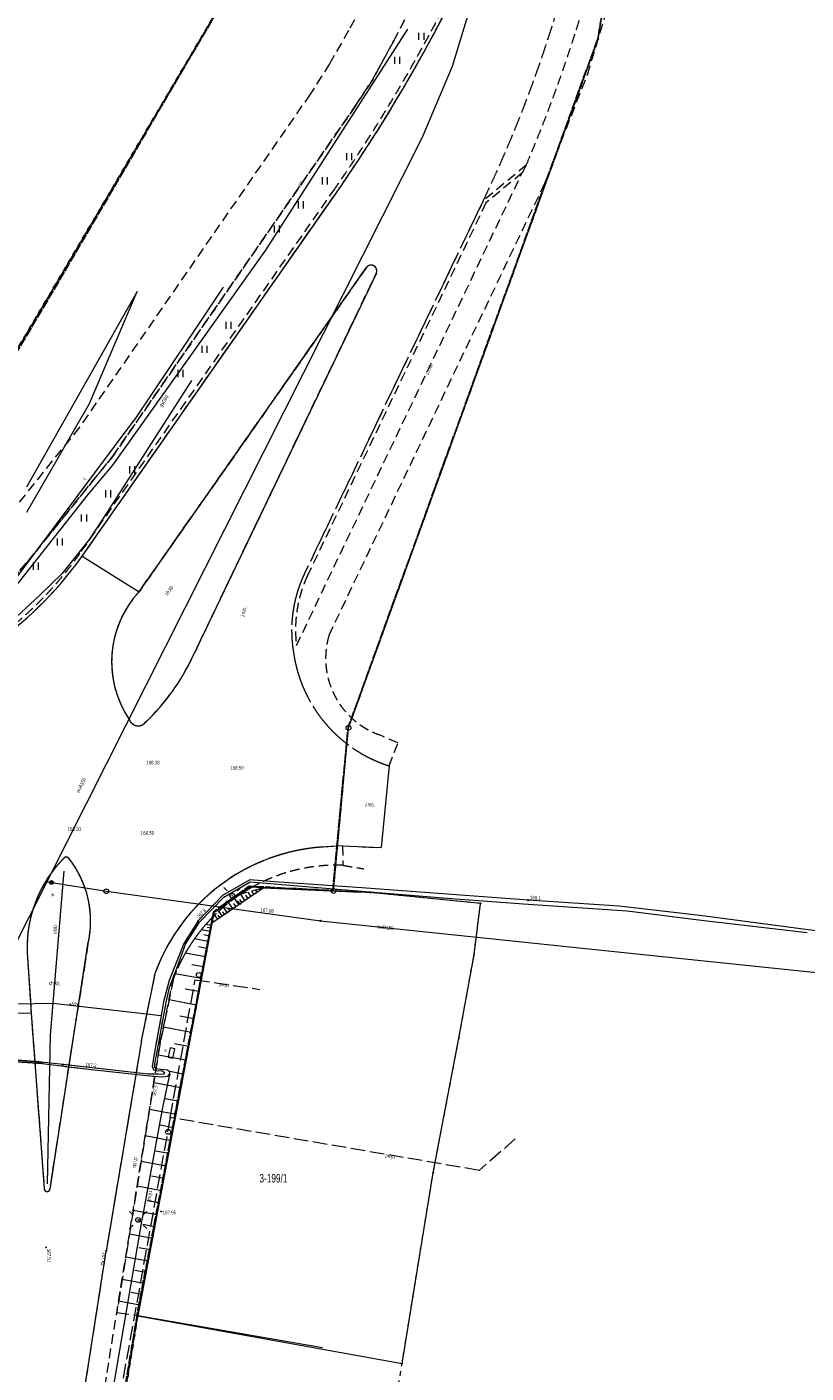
# Model space of a CAD drawing. Header units: millimetres. Extents: x -2869190 to 831897, y -1534405 to -3798.
# Tile 46 of 49: x 143046 to 223892, y -751845 to -612103. Entities that reach past the tile are written whole.
import ezdxf
from ezdxf.xclip import XClip

# ---------------------------------------------------------------- set-up
doc = ezdxf.new("R2010")
doc.units = ezdxf.units.MM
doc.header["$MEASUREMENT"] = 0
doc.header["$XCLIPFRAME"] = 0
for name, pattern in [('1_OTKC', [1500, 1000, -500]), ('1_OTKJ', [2000, 1500, -500]), ('1_OTRK', [1750, 1250, -500]), ('1_OTRKG', [1750, 1250, -500]), ('1_OTZI', [1500, 1000, -500]), ('3_SUPP_P', [2000, 1500, -500]), ('GUZ', [1000, 500, -500]), ('Krawędzie ukryte dłuższe', [1125, 1000, -125])]:
    doc.linetypes.add(name, pattern=pattern)
for name, color, linetype, lineweight in [('Mapa robocza Poniatowa_1_Dzialki_Nr_pióra__7', 7, 'Continuous', 18), ('Mapa robocza Poniatowa_1_Numery_dzialek_Nr_pióra__7', 7, 'Continuous', 18), ('Mapa robocza Poniatowa_1_OTK_E_T_0_Nr_pióra__7', 7, 'Continuous', 18), ('Mapa robocza Poniatowa_1_OTK_E_T_1_Nr_pióra__7', 7, 'Continuous', 18), ('Mapa robocza Poniatowa_1_OTK_L_0_Nr_pióra__7', 7, 'Continuous', 18), ('Mapa robocza Poniatowa_1_OTK_L_1_Nr_pióra__7', 7, 'Continuous', 18), ('Mapa robocza Poniatowa_1_OTK_L_2_Nr_pióra__7', 7, 'Continuous', 18), ('Mapa robocza Poniatowa_1_OTO_L_0_Nr_pióra__7', 7, 'Continuous', 18), ('Mapa robocza Poniatowa_1_OTR_L_1_Nr_pióra__7', 7, 'Continuous', 18), ('Mapa robocza Poniatowa_1_OTR_T_0_Nr_pióra__7', 7, 'Continuous', 18), ('Mapa robocza Poniatowa_1_OTZ_L_3_Nr_pióra__7', 7, 'Continuous', 18), ('Mapa robocza Poniatowa_1_P_SUTP_E_T_0_Nr_pióra__30', 30, 'Continuous', 18), ('Mapa robocza Poniatowa_1_P_SUTP_L_0_Nr_pióra__30', 30, 'Continuous', 18), ('Mapa robocza Poniatowa_1_Punkty_Nr_pióra__7', 7, 'Continuous', 18), ('Mapa robocza Poniatowa_1_SUE_E_T_1_Nr_pióra__1', 1, 'Continuous', 18), ('Mapa robocza Poniatowa_1_SUE_T_3_Nr_pióra__7', 7, 'Continuous', 18), ('Mapa robocza Poniatowa_1_SUE_T_4_Nr_pióra__1', 1, 'Continuous', 18), ('Mapa robocza Poniatowa_1_SUEP_E_T_0_Nr_pióra__1', 1, 'Continuous', 18), ('Mapa robocza Poniatowa_1_SUEP_L_0_Nr_pióra__1', 1, 'Continuous', 18), ('Mapa robocza Poniatowa_1_SUER_T_0_Nr_pióra__1', 1, 'Continuous', 18), ('Mapa robocza Poniatowa_1_SUGP_E_T_0_Nr_pióra__52', 52, 'Continuous', 18), ('Mapa robocza Poniatowa_1_SUGP_L_0_Nr_pióra__52', 52, 'Continuous', 18), ('Mapa robocza Poniatowa_1_SUL_L_1_Nr_pióra__7', 7, 'Continuous', 18), ('Mapa robocza Poniatowa_1_SUP_T_0_Nr_pióra__7', 7, 'Continuous', 18), ('Mapa robocza Poniatowa_1_SUTP_E_T_0_Nr_pióra__30', 30, 'Continuous', 18), ('Mapa robocza Poniatowa_1_SUTP_L_0_Nr_pióra__30', 30, 'Continuous', 18), ('Mapa robocza Poniatowa_1_SUW_E_T_2_Nr_pióra__5', 5, 'Continuous', 18), ('Mapa robocza Poniatowa_1_SUW_T_5_Nr_pióra__5', 5, 'Continuous', 18), ('Mapa robocza Poniatowa_1_SUWP_E_T_0_Nr_pióra__5', 5, 'Continuous', 18), ('Mapa robocza Poniatowa_1_SUWP_L_0_Nr_pióra__5', 5, 'Continuous', 18), ('Mapa robocza Poniatowa_1_SUWR_T_0_Nr_pióra__5', 5, 'Continuous', 18), ('Mapa robocza Poniatowa_1_Uzytki_Nr_pióra__90', 3, 'Continuous', 18), ('PZT elementy dodatkowe_Nr_pióra__80', 3, 'Continuous', 13)]:
    doc.layers.add(name, color=color, linetype=linetype, lineweight=lineweight)
doc.layers.add('PZT', color=7, linetype='Continuous')
doc.styles.add('GENERATED_STYLE_1', font='txt')

# ---------------------------------------------------------------- blocks, each defined once
blk = doc.blocks.new('Rysunek_1_1', base_point=(-1018646, -779702))
at = {"layer": 'Mapa robocza Poniatowa_1_Dzialki_Nr_pióra__7', "linetype": 'Continuous'}
for p, q in [((182077, -577685), (135617, -656435)), ((202337, -613325), (204997, -597055)), ((176417, -684855), (202337, -613325)), ((174857, -701795), (176417, -684855)), ((166137, -701405), (162447, -704075)), ((167587, -701475), (166137, -701405)), ((174857, -701795), (167587, -701475)), ((178677, -701965), (174857, -701795)), ((190117, -703085), (178677, -701965)), ((162447, -704075), (154547, -745885)), ((189437, -708425), (190117, -703085)), ((187877, -717065), (189437, -708425)), ((185197, -731065), (187877, -717065)), ((181967, -750865), (185197, -731065)), ((146047, -798345), (154547, -745885)), ((154547, -745885), (181967, -750865))]:
    blk.add_line(p, q, dxfattribs=at)
at = {"layer": 'Mapa robocza Poniatowa_1_OTK_L_0_Nr_pióra__7', "linetype": '1_OTKJ'}
for p, q in [((148767, -667055), (175117, -629365)), ((190387, -630155), (171847, -668855)), ((154677, -670735), (178277, -637075)), ((179307, -637655), (160267, -677425)), ((175807, -697123), (173467, -697255)), ((175807, -697123), (179817, -697295)), ((147337, -698335), (147037, -698245)), ((143077, -708205), (143487, -714495)), ((149097, -709165), (149377, -707335)), ((148147, -715195), (149097, -709165)), ((154937, -717345), (156387, -710215)), ((143487, -714495), (144837, -732675)), ((145447, -732755), (148147, -715195)), ((154937, -717345), (151267, -739175)), ((147677, -762325), (151267, -739175))]:
    blk.add_line(p, q, dxfattribs=at)
at = {"layer": 'Mapa robocza Poniatowa_1_OTK_L_0_Nr_pióra__7', "linetype": 'Continuous'}
for p, q in [((148767, -667055), (154677, -670735)), ((180617, -688815), (179817, -697295)), ((136987, -714425), (143487, -714495))]:
    blk.add_line(p, q, dxfattribs=at)
at = {"layer": 'Mapa robocza Poniatowa_1_OTK_L_0_Nr_pióra__7', "linetype": '1_OTKJ'}
for centre, radius, start, end in [((68676, -571653), 135040, 334.32834, 347.00268), ((36775, -533080), 168551, 325.16261, 334.46929), ((178756, -637430), 596, 337.81482, 143.41686), ((116614, -644072), 39523, 283.79373, 324.44302), ((184190, -674742), 13675, 154.50179, 189.61127), ((162562, -678004), 10724, 137.3274, 213.96111), ((139711, -667899), 22656, 313.67718, 335.13694), ((185086, -674999), 14521, 188.02048, 252.0765), ((154591, -683679), 977, 198.87554, 321.65049), ((175111, -717156), 19969, 94.72188, 159.65928), ((156151, -707635), 13086, 134.14229, 182.49313), ((139097, -704934), 10557, 346.8544, 38.68809), ((145146, -732686), 309, 177.98309, 347.07379)]:
    blk.add_arc(centre, radius, start, end, dxfattribs=at)
at = {"layer": 'Mapa robocza Poniatowa_1_OTK_L_1_Nr_pióra__7', "linetype": 'Continuous'}
for p, q in [((148767, -667055), (175117, -629365)), ((154677, -670735), (178277, -637075)), ((179307, -637655), (160267, -677425)), ((175807, -697123), (173467, -697255)), ((175807, -697123), (179817, -697295)), ((147337, -698335), (147037, -698245)), ((143077, -708205), (143487, -714495)), ((149097, -709165), (149377, -707335)), ((148147, -715195), (149097, -709165)), ((154937, -717345), (156387, -710215)), ((143487, -714495), (144837, -732675)), ((145447, -732755), (148147, -715195)), ((154937, -717345), (151267, -739175)), ((147677, -762325), (151267, -739175))]:
    blk.add_line(p, q, dxfattribs=at)
for centre, radius, start, end in [((36775, -533080), 168551, 325.16261, 334.46929), ((178756, -637430), 596, 337.81482, 143.41686), ((116614, -644072), 39523, 283.79373, 324.44302), ((162562, -678004), 10724, 137.3274, 213.96111), ((139711, -667899), 22656, 313.67718, 335.13694), ((154591, -683679), 977, 198.87554, 321.65049), ((175111, -717156), 19969, 94.72188, 159.65928), ((156151, -707635), 13086, 134.14229, 182.49313), ((139097, -704934), 10557, 346.8544, 38.68809), ((145146, -732686), 309, 177.98309, 347.07379)]:
    blk.add_arc(centre, radius, start, end, dxfattribs=at)
at = {"layer": 'Mapa robocza Poniatowa_1_OTK_L_2_Nr_pióra__7', "linetype": '1_OTKC'}
for p, q in [((201207, -617065), (204947, -604645)), ((178497, -608745), (176417, -612475)), ((181117, -613535), (182927, -610065)), ((176417, -612475), (174457, -615925)), ((178867, -617655), (181117, -613535)), ((174457, -615925), (172437, -619075)), ((177117, -620325), (178867, -617655)), ((196797, -628305), (201207, -617065)), ((172437, -619075), (148497, -653655)), ((151987, -656615), (177117, -620325)), ((171017, -676315), (194427, -627255)), ((194857, -626455), (190387, -630155)), ((194427, -627255), (190677, -630375)), ((194857, -626455), (194427, -627255)), ((174397, -675235), (196797, -628305)), ((148677, -666565), (174827, -629155)), ((148767, -667055), (175117, -629365)), ((190387, -630155), (171847, -668855)), ((190677, -630375), (172167, -669035)), ((178277, -637075), (154677, -670735)), ((160267, -677425), (179307, -637655)), ((148497, -653655), (139697, -664585)), ((143167, -667545), (151987, -656615)), ((140337, -670805), (143167, -667545)), ((181537, -686435), (179557, -685565)), ((180617, -688815), (181537, -686435)), ((175807, -697123), (173467, -697255)), ((175807, -697123), (175815, -699127)), ((147037, -698245), (147337, -698335)), ((143077, -708205), (143487, -714495)), ((149377, -707335), (149097, -709165)), ((149097, -709165), (148147, -715195)), ((154937, -717345), (156387, -710215)), ((156877, -717565), (158257, -710845)), ((143487, -714495), (144837, -732675)), ((145447, -732755), (148147, -715195)), ((150177, -759175), (156877, -717565)), ((154937, -717345), (151267, -739175)), ((147677, -762325), (151267, -739175))]:
    blk.add_line(p, q, dxfattribs=at)
for centre, radius, start, end in [((34028, -531486), 171359, 325.25202, 334.37135), ((36772, -533079), 168554, 325.1627, 334.4692), ((51782, -565585), 155485, 336.95333, 344.32869), ((178756, -637430), 596, 337.81482, 143.41686), ((116822, -644399), 38809, 294.54548, 325.16884), ((116614, -644072), 39523, 283.79382, 324.44293), ((184190, -674742), 13675, 154.50207, 189.61098), ((184311, -674684), 13394, 155.05298, 186.99369), ((162562, -678004), 10724, 137.3274, 213.96111), ((182473, -677654), 8431, 163.3203, 249.76542), ((139711, -667899), 22656, 313.67718, 335.13694), ((185086, -674999), 14521, 188.02064, 252.07634), ((154591, -683679), 977, 198.87554, 321.65049), ((175111, -717156), 19969, 94.722, 159.65916), ((156151, -707636), 13086, 134.14275, 182.49267), ((139097, -704934), 10557, 346.85492, 38.68756), ((175209, -717136), 18019, 88.07284, 119.64243), ((191407, -613329), 87203, 259.70003, 261.15397), ((175196, -717245), 18108, 119.43603, 159.30098), ((145146, -732685), 309, 178.02589, 347.03099)]:
    blk.add_arc(centre, radius, start, end, dxfattribs=at)
at = {"layer": 'Mapa robocza Poniatowa_1_OTO_L_0_Nr_pióra__7', "linetype": 'Continuous'}
for p, q in [((162227, -705105), (167557, -701475)), ((167557, -701475), (177687, -701925)), ((178687, -701935), (177687, -701925)), ((178687, -701935), (182557, -702295)), ((154567, -745865), (162227, -705105)), ((154567, -745865), (173717, -749205))]:
    blk.add_line(p, q, dxfattribs=at)
at = {"layer": 'Mapa robocza Poniatowa_1_OTR_L_1_Nr_pióra__7', "linetype": '1_OTRKG'}
for p, q in [((162227, -705105), (167557, -701475)), ((154567, -745865), (162227, -705105))]:
    blk.add_line(p, q, dxfattribs=at)
at = {"layer": 'Mapa robocza Poniatowa_1_OTR_L_1_Nr_pióra__7', "linetype": '1_OTRK'}
for p, q in [((167557, -701475), (165221, -702138)), ((158257, -710845), (156877, -717565)), ((156877, -717565), (152372, -745543)), ((152372, -745543), (154567, -745865))]:
    blk.add_line(p, q, dxfattribs=at)
at = {"layer": 'Mapa robocza Poniatowa_1_OTR_L_1_Nr_pióra__7', "linetype": 'Continuous'}
for p, q in [((167557, -701475), (167557, -701475)), ((165023, -703201), (164595, -702572)), ((165339, -702986), (165124, -702670)), ((165656, -702770), (165225, -702137)), ((165973, -702554), (165757, -702237)), ((166290, -702338), (166002, -701916)), ((166606, -702122), (166391, -701806)), ((166923, -701906), (166780, -701695)), ((167240, -701691), (167168, -701585)), ((162827, -704696), (162552, -704294)), ((163288, -704382), (162960, -703901)), ((163544, -704208), (163369, -703952)), ((163816, -704023), (163445, -703479)), ((164104, -703827), (163908, -703538)), ((164402, -703624), (163996, -703028)), ((164709, -703415), (164500, -703108)), ((162176, -705375), (161616, -705269)), ((162124, -705655), (161764, -705587)), ((162413, -704978), (162302, -704814)), ((163047, -704546), (162897, -704326)), ((161861, -707053), (160420, -706783)), ((162056, -706014), (161138, -705842)), ((161970, -706474), (161390, -706365)), ((161561, -708649), (159483, -708258)), ((161726, -707774), (160851, -707610)), ((161366, -709688), (160163, -709462)), ((161140, -710890), (158439, -710383)), ((160886, -712241), (159482, -711977)), ((160622, -713645), (157791, -713113)), ((160356, -715060), (158929, -714792)), ((160088, -716487), (157210, -715946)), ((159818, -717927), (158366, -717654)), ((159545, -719378), (156672, -718838)), ((159275, -720814), (157857, -720548)), ((159008, -722232), (156210, -721706)), ((158746, -723631), (157365, -723371)), ((158486, -725012), (155761, -724500)), ((158230, -726375), (156885, -726122)), ((157977, -727719), (155322, -727221)), ((157728, -729047), (156418, -728801)), ((157482, -730357), (154896, -729871)), ((157239, -731650), (155962, -731410)), ((156999, -732926), (154480, -732453)), ((156528, -735428), (154075, -734967)), ((156762, -734185), (155519, -733952)), ((156298, -736655), (155087, -736428)), ((156070, -737866), (153681, -737417)), ((155846, -739061), (154667, -738839)), ((155624, -740240), (153296, -739802)), ((155406, -741404), (154257, -741188)), ((155190, -742552), (152922, -742126)), ((154766, -744805), (152558, -744390)), ((154977, -743686), (153858, -743476))]:
    blk.add_line(p, q, dxfattribs=at)
at = {"layer": 'Mapa robocza Poniatowa_1_OTR_L_1_Nr_pióra__7', "linetype": '1_OTRK'}
blk.add_arc((175155, -717222), 18061, 123.36989, 159.32414, dxfattribs=at)
at = {"layer": 'Mapa robocza Poniatowa_1_OTR_T_0_Nr_pióra__7', "linetype": 'Continuous'}
for centre in [(156976, -735074), (145027, -738795), (151267, -739175)]:
    blk.add_circle(centre, 45, dxfattribs=at)
at = {"layer": 'Mapa robocza Poniatowa_1_OTZ_L_3_Nr_pióra__7', "linetype": '1_OTZI'}
for p, q in [((182927, -610065), (181117, -613535)), ((181117, -613535), (178867, -617655)), ((178867, -617655), (177117, -620325)), ((177117, -620325), (151987, -656615)), ((148677, -666565), (174827, -629155)), ((151987, -656615), (143167, -667545)), ((143167, -667545), (140337, -670805))]:
    blk.add_line(p, q, dxfattribs=at)
at = {"layer": 'Mapa robocza Poniatowa_1_OTZ_L_3_Nr_pióra__7', "linetype": 'Continuous'}
for p, q in [((183725, -613450), (183725, -612700)), ((184250, -613450), (184250, -612700)), ((181225, -615950), (181225, -615200)), ((181750, -615950), (181750, -615200)), ((176225, -625950), (176225, -625200)), ((176750, -625950), (176750, -625200)), ((173725, -628450), (173725, -627700)), ((174250, -628450), (174250, -627700)), ((171225, -630950), (171225, -630200)), ((171750, -630950), (171750, -630200)), ((168725, -633450), (168725, -632700)), ((169250, -633450), (169250, -632700)), ((163725, -643450), (163725, -642700)), ((164250, -643450), (164250, -642700)), ((161225, -645950), (161225, -645200)), ((161750, -645950), (161750, -645200)), ((158725, -648450), (158725, -647700)), ((159250, -648450), (159250, -647700)), ((153725, -658450), (153725, -657700)), ((154250, -658450), (154250, -657700)), ((151225, -660950), (151225, -660200)), ((151750, -660950), (151750, -660200)), ((148725, -663450), (148725, -662700)), ((149250, -663450), (149250, -662700)), ((146225, -665950), (146225, -665200)), ((146750, -665950), (146750, -665200)), ((143725, -668450), (143725, -667700)), ((144250, -668450), (144250, -667700))]:
    blk.add_line(p, q, dxfattribs=at)
at = {"layer": 'Mapa robocza Poniatowa_1_OTZ_L_3_Nr_pióra__7', "linetype": '1_OTZI'}
for centre, radius, start, end in [((34021, -531482), 171366, 325.25221, 334.37116), ((116821, -644398), 38809, 294.54572, 325.16861)]:
    blk.add_arc(centre, radius, start, end, dxfattribs=at)
at = {"layer": 'Mapa robocza Poniatowa_1_P_SUTP_L_0_Nr_pióra__30', "linetype": '3_SUPP_P'}
for p, q in [((157907, -725315), (160497, -711015)), ((160497, -711015), (167197, -712015)), ((157907, -725315), (152257, -756615)), ((189967, -730805), (157907, -725315)), ((193717, -727535), (189967, -730805))]:
    blk.add_line(p, q, dxfattribs=at)
at = {"layer": 'Mapa robocza Poniatowa_1_Punkty_Nr_pióra__7', "linetype": 'Continuous'}
for centre, radius in [((202337, -613325), 45), ((176417, -684855), 250), ((166137, -701405), 45), ((167587, -701475), 45), ((174857, -701795), 250), ((178677, -701965), 45), ((162447, -704075), 45), ((190117, -703085), 45), ((189437, -708425), 45), ((187877, -717065), 45), ((185197, -731065), 45), ((154547, -745885), 45), ((181967, -750865), 45)]:
    blk.add_circle(centre, radius, dxfattribs=at)
at = {"layer": 'Mapa robocza Poniatowa_1_SUE_T_3_Nr_pióra__7', "linetype": 'Continuous'}
for p, q in [((163827, -701774), (163473, -701421)), ((164888, -701774), (165241, -701421)), ((163827, -702835), (163473, -703189)), ((164888, -702835), (165241, -703189)), ((154057, -735414), (153703, -735061)), ((155118, -735414), (155471, -735061)), ((154057, -736475), (153703, -736829)), ((155118, -736475), (155471, -736829))]:
    blk.add_line(p, q, dxfattribs=at)
for centre, radius in [((164357, -702305), 250), ((164357, -702305), 25), ((154587, -735945), 250), ((154587, -735945), 25)]:
    blk.add_circle(centre, radius, dxfattribs=at)
at = {"layer": 'Mapa robocza Poniatowa_1_SUE_T_4_Nr_pióra__1', "linetype": 'Continuous'}
for p, q in [((157923, -718080), (157686, -719051)), ((158409, -718198), (157923, -718080)), ((158171, -719170), (158409, -718198)), ((157686, -719051), (158171, -719170))]:
    blk.add_line(p, q, dxfattribs=at)
at = {"layer": 'Mapa robocza Poniatowa_1_SUEP_L_0_Nr_pióra__1', "linetype": 'Continuous'}
for p, q in [((167847, -635285), (182587, -612325)), ((151957, -657585), (167847, -635285)), ((149407, -660625), (151957, -657585)), ((138887, -673975), (149407, -660625)), ((146877, -699725), (145467, -716745)), ((166187, -700645), (163327, -702285)), ((163467, -702435), (166217, -700865)), ((168747, -700855), (166187, -700645)), ((166217, -700865), (177757, -701825)), ((174227, -701235), (168747, -700855)), ((177797, -701475), (174227, -701235)), ((184797, -701975), (177797, -701475)), ((163327, -702285), (160807, -704905)), ((160937, -705045), (163467, -702435)), ((177757, -701825), (187527, -702625)), ((195067, -702745), (184797, -701975)), ((187527, -702625), (195067, -703155)), ((204507, -703385), (195067, -702745)), ((195067, -703155), (205337, -703845)), ((213137, -704395), (204507, -703385)), ((205337, -703845), (213317, -704875)), ((160807, -704905), (159327, -707245)), ((159507, -707305), (160937, -705045)), ((227927, -706355), (213137, -704395)), ((213317, -704875), (223997, -706115)), ((159327, -707245), (157797, -711085)), ((158667, -709635), (159507, -707305)), ((157827, -711835), (158667, -709635)), ((157797, -711085), (157227, -713315)), ((157487, -713385), (157827, -711835)), ((145737, -713465), (136467, -713655)), ((156967, -714755), (145737, -713465)), ((156457, -719035), (157487, -713385)), ((157227, -713315), (156967, -714755)), ((156967, -714755), (156277, -718525)), ((145467, -716745), (145147, -732215)), ((144247, -719525), (133227, -718635)), ((137267, -719195), (144617, -719725)), ((146797, -719825), (144247, -719525)), ((156277, -718525), (156047, -720015)), ((156317, -719745), (156457, -719035)), ((144617, -719725), (149747, -720345)), ((155637, -720805), (146797, -719825)), ((149747, -720345), (156117, -721035)), ((156697, -720825), (155637, -720805)), ((156047, -720015), (156177, -720365)), ((156117, -721035), (157107, -721075)), ((156177, -720365), (156437, -720435)), ((156297, -720045), (156317, -719745)), ((156457, -720245), (156297, -720045)), ((156437, -720435), (157067, -720455)), ((156917, -720335), (156457, -720245)), ((157237, -720845), (156697, -720825)), ((157317, -720355), (156917, -720335)), ((157067, -720455), (157337, -720625)), ((157837, -720865), (157097, -724275)), ((157107, -721075), (157647, -721015)), ((157337, -720625), (157237, -720845)), ((157647, -720405), (157317, -720355)), ((157867, -720615), (157647, -720405)), ((157647, -721015), (157837, -720865)), ((157837, -720865), (157867, -720615)), ((157097, -724275), (154957, -735975)), ((154917, -736125), (151187, -757965)), ((154587, -735945), (154917, -736125)), ((154957, -735975), (154587, -735945))]:
    blk.add_line(p, q, dxfattribs=at)
at = {"layer": 'Mapa robocza Poniatowa_1_SUER_T_0_Nr_pióra__1', "linetype": 'Continuous'}
for centre in [(195067, -702745), (160807, -704905), (144247, -719525), (146797, -719825), (157837, -720865)]:
    blk.add_circle(centre, 62.5, dxfattribs=at)
at = {"layer": 'Mapa robocza Poniatowa_1_SUGP_L_0_Nr_pióra__52', "linetype": 'Continuous'}
for p, q in [((160117, -648815), (151357, -662475)), ((151357, -662475), (149527, -665275)), ((149527, -665275), (146667, -668875)), ((146667, -668875), (144397, -671085)), ((144397, -671085), (141977, -673345))]:
    blk.add_line(p, q, dxfattribs=at)
at = {"layer": 'Mapa robocza Poniatowa_1_SUL_L_1_Nr_pióra__7', "linetype": 'Continuous'}
for p, q in [((154477, -639565), (143007, -659865)), ((149537, -651185), (154477, -639565)), ((143027, -662465), (149537, -651185)), ((156901, -715115), (156420, -717743)), ((156684, -717790), (157163, -715163)), ((135824, -718844), (144247, -719525)), ((144617, -719725), (137267, -719195)), ((144247, -719525), (144757, -719585)), ((144748, -719741), (144617, -719725)), ((147026, -720016), (149747, -720345)), ((155637, -720805), (147045, -719852)), ((149747, -720345), (156117, -721035)), ((156241, -720816), (155637, -720805)), ((156117, -721035), (156215, -721039))]:
    blk.add_line(p, q, dxfattribs=at)
at = {"layer": 'Mapa robocza Poniatowa_1_SUP_T_0_Nr_pióra__7', "linetype": 'Continuous'}
for centre in [(151287, -701825), (160877, -710515), (157697, -726805)]:
    blk.add_circle(centre, 250, dxfattribs=at)
at = {"layer": 'Mapa robocza Poniatowa_1_SUTP_L_0_Nr_pióra__30', "linetype": 'Continuous'}
for p, q in [((163407, -639115), (159867, -644405)), ((159867, -644405), (154167, -652935)), ((138567, -673815), (154167, -652935))]:
    blk.add_line(p, q, dxfattribs=at)
at = {"layer": 'Mapa robocza Poniatowa_1_SUW_T_5_Nr_pióra__5', "linetype": 'Continuous'}
for radius in [200, 175, 150, 125, 100, 75, 50, 25, 7.15]:
    blk.add_circle((145587, -700915), radius, dxfattribs=at)
at = {"layer": 'Mapa robocza Poniatowa_1_SUWP_L_0_Nr_pióra__5', "linetype": 'Continuous'}
for p, q in [((190297, -605965), (187157, -616205)), ((187157, -616205), (184017, -623665)), ((184017, -623665), (145107, -700845)), ((145107, -700845), (141307, -708385)), ((145107, -700845), (145587, -700915)), ((145587, -700915), (151287, -701825)), ((151287, -701825), (173497, -704905)), ((173497, -704905), (208009, -708501)), ((208009, -708501), (233757, -711185))]:
    blk.add_line(p, q, dxfattribs=at)
at = {"layer": 'Mapa robocza Poniatowa_1_SUWR_T_0_Nr_pióra__5', "linetype": 'Continuous'}
blk.add_circle((173497, -704905), 62.5, dxfattribs=at)
at = {"layer": 'Mapa robocza Poniatowa_1_Uzytki_Nr_pióra__90', "linetype": 'GUZ'}
for p, q in [((135617, -656435), (182077, -577685)), ((202337, -613325), (204997, -597055)), ((184527, -662475), (202337, -613325)), ((176417, -684855), (184527, -662475)), ((174857, -701795), (176417, -684855)), ((166137, -701405), (162447, -704075)), ((167587, -701475), (166137, -701405)), ((174857, -701795), (167587, -701475)), ((178677, -701965), (174857, -701795)), ((190117, -703085), (178677, -701965)), ((162447, -704075), (154547, -745885)), ((189437, -708425), (190117, -703085)), ((187877, -717065), (189437, -708425)), ((185197, -731065), (187877, -717065)), ((181967, -750865), (185197, -731065)), ((154547, -745885), (149817, -775075)), ((178137, -774835), (181967, -750865))]:
    blk.add_line(p, q, dxfattribs=at)
at = {"layer": 'Mapa robocza Poniatowa_1_Numery_dzialek_Nr_pióra__7', "linetype": 'Continuous', "insert": (167172, -731180), "char_height": 875, "attachment_point": 1, "style": 'GENERATED_STYLE_1'}
blk.add_mtext('\\A1;{\\W0.700000x;\\fArial|b0|i0|c238|p38;3-199/1}', dxfattribs=at)
at = {"layer": 'Mapa robocza Poniatowa_1_OTK_E_T_0_Nr_pióra__7', "linetype": 'Continuous', "char_height": 375, "attachment_point": 4, "style": 'GENERATED_STYLE_1'}
for insert, rotation in [((165446, -673275), 73.00917), ((178177, -692830), 353.94)]:
    blk.add_mtext('\\A1;{\\W0.700000x;\\fArial|b0|i0|c238|p38;j.mb.}', dxfattribs=dict(at, insert=insert, rotation=rotation))
at = {"layer": 'Mapa robocza Poniatowa_1_OTK_E_T_1_Nr_pióra__7', "linetype": 'Continuous', "char_height": 375, "attachment_point": 4, "style": 'GENERATED_STYLE_1'}
for insert, rotation in [((184551, -648168), 67.167), ((157459, -671046), 52.95753), ((145329, -711364), 358.21), ((154355, -729424), 262.835)]:
    blk.add_mtext('\\A1;{\\W0.700000x;\\fArial|b0|i0|c238|p38;ch.kb.}', dxfattribs=dict(at, insert=insert, rotation=rotation))
at = {"layer": 'Mapa robocza Poniatowa_1_OTR_T_0_Nr_pióra__7', "linetype": 'Continuous', "char_height": 375, "attachment_point": 1, "style": 'GENERATED_STYLE_1'}
for s, insert in [('\\A1;{\\W0.700000x;\\fArial|b0|i0|c238|p38;168.38}', (155417, -688284)), ('\\A1;{\\W0.700000x;\\fArial|b0|i0|c238|p38;168.50}', (164147, -688834)), ('\\A1;{\\W0.700000x;\\fArial|b0|i0|c238|p38;168.30}', (147257, -695194)), ('\\A1;{\\W0.700000x;\\fArial|b0|i0|c238|p38;168.50}', (154847, -695584))]:
    blk.add_mtext(s, dxfattribs=dict(at, insert=insert))
at = {"layer": 'Mapa robocza Poniatowa_1_OTR_T_0_Nr_pióra__7', "linetype": 'Continuous', "char_height": 375, "style": 'GENERATED_STYLE_1'}
for s, insert, attachment_point, rotation in [('\\A1;{\\W0.700000x;\\fArial|b0|i0|c238|p38;167.95}', (157125, -735002), 1, 0.56728), ('\\A1;{\\W0.700000x;\\fArial|b0|i0|c238|p38;167.51}', (145321, -738937), 4, 271.509), ('\\A1;{\\W0.700000x;\\fArial|b0|i0|c238|p38;167.43}', (151309, -739335), 1, 259.58)]:
    blk.add_mtext(s, dxfattribs=dict(at, insert=insert, attachment_point=attachment_point, rotation=rotation))
at = {"layer": 'Mapa robocza Poniatowa_1_P_SUTP_E_T_0_Nr_pióra__30', "linetype": 'Continuous', "char_height": 375, "attachment_point": 4, "style": 'GENERATED_STYLE_1'}
for insert, rotation in [((163030, -711505), 351.51106), ((180242, -729308), 350.27), ((155728, -733936), 80.60685)]:
    blk.add_mtext('\\A1;{\\W0.700000x;\\fArial|b0|i0|c238|p38;proj.t}', dxfattribs=dict(at, insert=insert, rotation=rotation))
at = {"layer": 'Mapa robocza Poniatowa_1_SUE_E_T_1_Nr_pióra__1', "linetype": 'Continuous', "insert": (157308, -718336), "char_height": 375, "attachment_point": 4, "style": 'GENERATED_STYLE_1'}
blk.add_mtext('\\A1;{\\W0.700000x;\\fArial|b0|i0|c238|p38;e}', dxfattribs=at)
at = {"layer": 'Mapa robocza Poniatowa_1_SUEP_E_T_0_Nr_pióra__1', "linetype": 'Continuous', "char_height": 375, "attachment_point": 4, "style": 'GENERATED_STYLE_1'}
for s, insert, rotation in [('\\A1;{\\W0.700000x;\\fArial|b0|i0|c238|p38;eN}', (171293, -628650), 57.31003), ('\\A1;{\\W0.700000x;\\fArial|b0|i0|c238|p38;eND}', (145938, -706248), 85.26422), ('\\A1;{\\W0.700000x;\\fArial|b0|i0|c238|p38;eND}', (147410, -713512), 353.42)]:
    blk.add_mtext(s, dxfattribs=dict(at, insert=insert, rotation=rotation))
at = {"layer": 'Mapa robocza Poniatowa_1_SUER_T_0_Nr_pióra__1', "linetype": 'Continuous', "char_height": 375, "attachment_point": 4, "style": 'GENERATED_STYLE_1'}
for s, insert, rotation in [('\\A1;{\\W0.700000x;\\fArial|b0|i0|c238|p38;168.1}', (195238, -702467), 355.698), ('\\A1;{\\W0.700000x;\\fArial|b0|i0|c238|p38;167.8}', (160753, -704546), 46.03995), ('\\A1;{\\W0.700000x;\\fArial|b0|i0|c238|p38;167.2}', (149128, -719793), 353.7), ('\\A1;{\\W0.700000x;\\fArial|b0|i0|c238|p38;167.5}', (156201, -723090), 77.77)]:
    blk.add_mtext(s, dxfattribs=dict(at, insert=insert, rotation=rotation))
at = {"layer": 'Mapa robocza Poniatowa_1_SUGP_E_T_0_Nr_pióra__52', "linetype": 'Continuous', "insert": (156942, -651526), "char_height": 375, "attachment_point": 4, "rotation": 56.79897, "style": 'GENERATED_STYLE_1'}
blk.add_mtext('\\A1;{\\W0.700000x;\\fArial|b0|i0|c238|p38;gsD80}', dxfattribs=at)
at = {"layer": 'Mapa robocza Poniatowa_1_SUTP_E_T_0_Nr_pióra__30', "linetype": 'Continuous', "insert": (148989, -659084), "char_height": 375, "attachment_point": 4, "rotation": 52.54201, "style": 'GENERATED_STYLE_1'}
blk.add_mtext('\\A1;{\\W0.700000x;\\fArial|b0|i0|c238|p38;t}', dxfattribs=at)
at = {"layer": 'Mapa robocza Poniatowa_1_SUW_E_T_2_Nr_pióra__5', "linetype": 'Continuous', "insert": (145540, -701974), "char_height": 375, "attachment_point": 1, "style": 'GENERATED_STYLE_1'}
blk.add_mtext('\\A1;{\\W0.700000x;\\fArial|b0|i0|c238|p38;w}', dxfattribs=at)
at = {"layer": 'Mapa robocza Poniatowa_1_SUWP_E_T_0_Nr_pióra__5', "linetype": 'Continuous', "char_height": 375, "attachment_point": 4, "style": 'GENERATED_STYLE_1'}
for s, insert, rotation in [('\\A1;{\\W0.700000x;\\fArial|b0|i0|c238|p38;woA150}', (148290, -691562), 63.24003), ('\\A1;{\\W0.700000x;\\fArial|b0|i0|c238|p38;woD150}', (179405, -705500), 354.05039)]:
    blk.add_mtext(s, dxfattribs=dict(at, insert=insert, rotation=rotation))
at = {"layer": 'Mapa robocza Poniatowa_1_SUWR_T_0_Nr_pióra__5', "linetype": 'Continuous', "insert": (167277, -703719), "char_height": 375, "attachment_point": 4, "rotation": 351.88, "style": 'GENERATED_STYLE_1'}
blk.add_mtext('\\A1;{\\W0.700000x;\\fArial|b0|i0|c238|p38;167.06}', dxfattribs=at)

msp = doc.modelspace()

# ---------------------------------------------------------------- linework, layer by layer
at = {"layer": 'PZT elementy dodatkowe_Nr_pióra__80', "linetype": 'Krawędzie ukryte dłuższe', "flags": 128}
msp.add_lwpolyline([(135405.2, -656733.8), (136144.2, -655769.4), (138213.8, -652249.4), (145827.8, -639482.7), (154402.5, -624841.8), (160039.9, -615216), (163546.5, -609304.4), (167153.2, -603138.4), (168771.5, -600371.9), (170863, -596857.2), (172628, -593891.1), (174736.5, -590289.3), (177084.2, -586279.1), (178863.9, -583307.9), (180735.2, -580134.6), (182159.5, -577719.1), (182622.8, -574815.6), (184032.5, -565769.1), (184653.1, -561791), (184985.4, -559659.2), (185380, -557163.5), (185860.5, -554258.4), (186217.4, -551941.4), (187139.5, -546263.2), (187716.4, -542614.8), (188325.2, -538644.4), (188901.5, -534999.7), (189266, -532665.9), (190170.9, -527091.4), (190913.2, -522396.4), (191516.9, -518578.5), (192094.3, -514926.5), (193232, -507731.1), (218619.2, -513046), (215449.7, -533091.9), (212871.5, -548537.9), (209860.4, -566578.3), (208087.1, -577483.4), (205062.6, -596083.6), (202540.8, -611592.3), (202264.7, -613290.1), (199416.8, -621108.8), (192570.7, -640014.3), (184012.1, -663648.7), (180803.4, -672509.3), (176328.2, -684867.4), (175652.5, -692052.5), (174742.2, -701732.9), (166109.9, -701301.7), (162366, -703996.6), (158080.4, -726544.1), (155790.6, -738653.7), (154532.9, -745275.8), (153486.3, -751535.4), (151613.7, -763017.6), (148505.6, -782339.9), (145921.8, -798403.7), (145156.8, -804208.3), (142678.9, -823010), (141730.1, -828567.9), (141023, -833421.1), (140519.9, -838489.3), (139978.2, -844336.6), (113047.2, -835274.7)], dxfattribs=at)

# ---------------------------------------------------------------- block references
at = {"layer": 'PZT', "linetype": 'Continuous'}
ref = msp.add_blockref('Rysunek_1_1', (-1018646.4, -779702.2), dxfattribs=at)
XClip(ref).set_block_clipping_path([(-2869189.9993924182, -1534404.713409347), (831897.1808271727, -24999.7134100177)])

doc.saveas('drawing.dxf')
